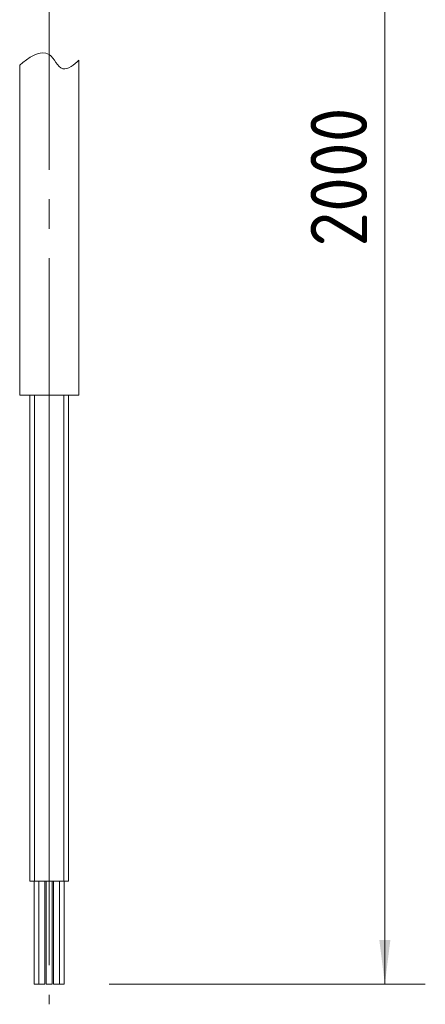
# Model space of a CAD drawing. Header units: millimetres. Extents: x 0 to 320, y 0 to 460.
# Tile 2 of 14: x 70 to 98, y 154 to 221. Entities that reach past the tile are written whole.
import ezdxf

# ---------------------------------------------------------------- set-up
doc = ezdxf.new("R2010")
doc.units = ezdxf.units.MM
doc.linetypes.add('대시 도트', pattern=[18, 12, -2, 2, -2])
doc.layers.get('0').update_dxf_attribs({"lineweight": 18})
for name, color, linetype, lineweight in [('실선 레이어', 7, 'Continuous', 18), ('중심선 레이어', 1, '대시 도트', 18), ('치수 레이어', 3, 'Continuous', 18)]:
    doc.layers.add(name, color=color, linetype=linetype, lineweight=lineweight)
doc.styles.add('MX_NOTE_STANDARD', font='isocp.shx', dxfattribs={"bigfont": 'extfont.shx'})
doc.dimstyles.new('MXDIMSTYLE', dxfattribs={"dimscale": 1.2, "dimtxt": 3.2, "dimasz": 2.5, "dimexe": 2.286, "dimexo": 2.54, "dimgap": 1, "dimtad": 1, "dimdec": 1, "dimdsep": 46, "dimtxsty": 'MX_NOTE_STANDARD', "dimblk": '_CAXARROW', "dimcen": 2.5, "dimdle": 5, "dimclrd": 1, "dimclre": 1, "dimclrt": 2, "dimadec": 0, "dimazin": 0, "dimtfac": 1, "dimtdec": 4, "dimtmove": 0, "dimatfit": 2, "dimfxl": 0, "dimtolj": 1, "dimarcsym": 0})

# ---------------------------------------------------------------- blocks, each defined once
blk = doc.blocks.new('*X5')
at = {"layer": '치수 레이어', "linetype": 'Continuous', "lineweight": 0}
for points in [[(95.057, 264.777), (94.682, 261.777), (95.432, 261.777)], [(95.057, 155.184), (94.682, 158.184), (95.432, 158.184)]]:
    blk.add_hatch(color=1, dxfattribs=at).paths.add_polyline_path(points, flags=0)
at = {"layer": '치수 레이어', "color": 1, "linetype": 'Continuous', "lineweight": 0}
for p, q in [((88.177, 264.777), (97.8, 264.777)), ((95.057, 155.184), (95.057, 264.777)), ((76.348, 155.184), (97.8, 155.184))]:
    blk.add_line(p, q, dxfattribs=at)
at = {"layer": '치수 레이어', "color": 2, "lineweight": 0, "insert": (91.937, 209.981), "char_height": 3.84, "width": 20.29714, "attachment_point": 5, "rotation": 90, "style": 'MX_NOTE_STANDARD'}
blk.add_mtext('2000', dxfattribs=at)
blk = doc.blocks.new('_CAXARROW')
blk.add_hatch(color=0).paths.add_polyline_path([(0, 0), (-1, 0.125), (-1, -0.125)], flags=0)

msp = doc.modelspace()

# ---------------------------------------------------------------- linework, layer by layer
for p, q in [((70.292, 217.581), (70.292, 195.184)), ((74.292, 195.184), (74.292, 217.916)), ((74.292, 195.184), (70.292, 195.184)), ((70.983, 195.184), (70.983, 162.184)), ((71.292, 195.184), (71.292, 162.184)), ((72.292, 195.184), (72.292, 162.184)), ((73.291, 162.184), (73.291, 195.184)), ((73.6, 162.184), (73.6, 195.184)), ((71.283, 162.184), (70.983, 162.184)), ((71.283, 162.184), (71.283, 155.184)), ((72.292, 162.184), (71.292, 162.184)), ((71.592, 162.184), (71.592, 155.184)), ((71.992, 155.184), (71.992, 162.184)), ((72.092, 162.184), (72.092, 155.184)), ((73.291, 162.184), (72.292, 162.184)), ((72.492, 155.184), (72.492, 162.184)), ((72.591, 162.184), (72.591, 155.184)), ((72.991, 155.184), (72.991, 162.184)), ((73.3, 155.184), (73.3, 162.184)), ((73.6, 162.184), (73.3, 162.184)), ((71.592, 155.184), (71.283, 155.184)), ((71.674, 155.184), (71.592, 155.184)), ((71.992, 155.184), (71.674, 155.184)), ((72.492, 155.184), (72.092, 155.184)), ((72.909, 155.184), (72.591, 155.184)), ((72.991, 155.184), (72.909, 155.184)), ((73.3, 155.184), (72.991, 155.184))]:
    msp.add_line(p, q)
at = {"layer": '실선 레이어', "lineweight": 0}
msp.add_open_spline([(70.292, 217.581), (70.817, 218.056), (72.308, 219.065), (73.042, 216.853), (74.014, 217.618), (74.292, 217.916)], degree=3, knots=[0, 0, 0, 0, 2.205443, 3.588017, 4.857133, 4.857133, 4.857133, 4.857133], dxfattribs=at)
at = {"layer": '중심선 레이어'}
msp.add_line((72.292, 258.471), (72.292, 153.82), dxfattribs=at)

# ---------------------------------------------------------------- dimensions: what is measured, and where the dimension line sits
at = {"layer": '치수 레이어', "lineweight": 0}
dim = msp.add_linear_dim(base=(95.057, 264.777), p1=(73.3, 155.184), p2=(85.129, 264.777), angle=90, text='2000', dimstyle='MXDIMSTYLE', override={"dimsah": 1, "dimtfill": 1}, dxfattribs=at)
dim.commit()
dim.dimension.update_dxf_attribs({"geometry": '*X5', "text_midpoint": (91.937, 209.981)})

doc.saveas('drawing.dxf')
